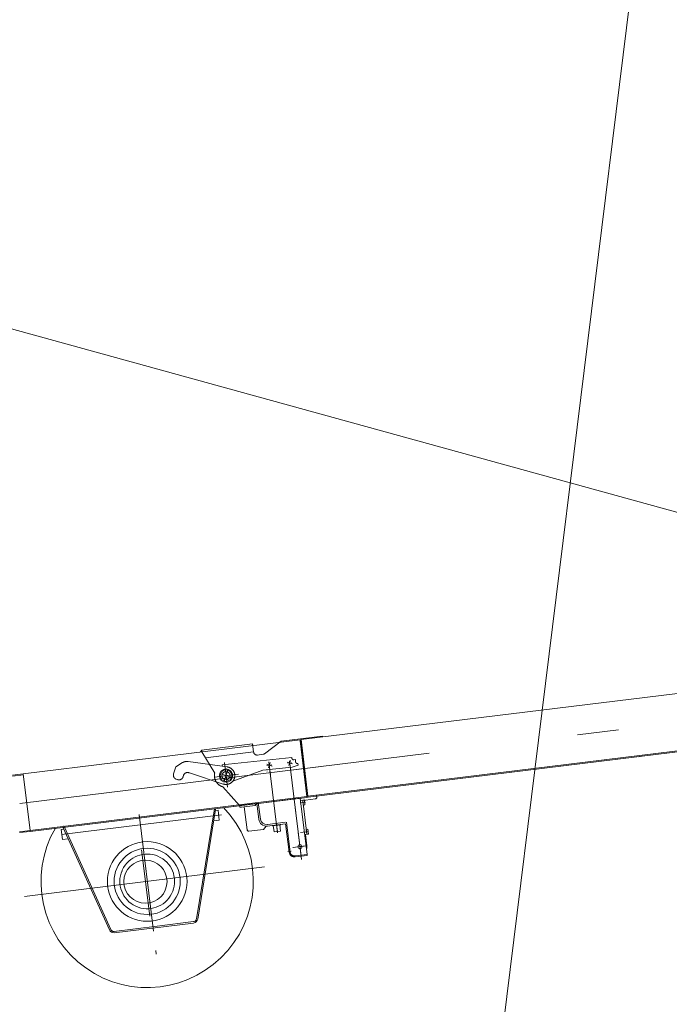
# Model space of a CAD drawing. Extents: x 8365 to 131642, y 1960 to 79602.
# Tile 43 of 121: x 32690 to 36606, y 50328 to 56265. Entities that reach past the tile are written whole.
import ezdxf

# ---------------------------------------------------------------- set-up
doc = ezdxf.new("R2010")
doc.units = 0
doc.header["$LTSCALE"] = 100
doc.header["$MEASUREMENT"] = 0
doc.linetypes.add('CENTER', pattern=[50.5, 30, -9, 2.5, -9])
doc.linetypes.add('HIDDEN', pattern=[12.6, 8.4, -4.2])
doc.layers.add('11', color=7, linetype='Continuous')
doc.layers.add('200', color=7, linetype='Continuous')

# ---------------------------------------------------------------- blocks, each defined once
blk = doc.blocks.new('*G168')
at = {"layer": '11', "color": 7, "linetype": 'Continuous', "lineweight": 9}
for p, q in [((40111.6, 52626.6), (34386, 51923.6)), ((40153.5, 52285.2), (34427.9, 51582.2)), ((34428.6, 51576.2), (40154.3, 52279.2)), ((32711.1, 51718), (34380, 51922.9)), ((33786.4, 51860.1), (34094.2, 51897.9)), ((34094.2, 51897.9), (34095.5, 51887.9)), ((34380, 51922.9), (34421.9, 51581.4)), ((34386.7, 51917.7), (34380.7, 51916.9)), ((34380.7, 51916.9), (34421.9, 51581.4)), ((34386, 51923.6), (34427.9, 51582.2)), ((34427.9, 51582.2), (34386.7, 51917.7)), ((33809.1, 51814.5), (34100.1, 51850.2)), ((36440.8, 51823.3), (36420.9, 51820.8)), ((32711.1, 51718), (32646.5, 51710)), ((32711.9, 51712), (32647.2, 51704.1)), ((32753, 51376.5), (32711.1, 51718)), ((34182.3, 51735.4), (34182.6, 51733.4)), ((34421.9, 51581.4), (32753, 51376.5)), ((34421.9, 51581.4), (32753, 51376.5)), ((32753.8, 51370.6), (34422.7, 51575.5)), ((34015.2, 51525.5), (34117.2, 51538)), ((34117.2, 51538), (34110.1, 51527)), ((34129.1, 51539.4), (34119.2, 51538.2)), ((34119.2, 51538.2), (34130.8, 51443.7)), ((34130.3, 51529.5), (34129.1, 51539.4)), ((34414.8, 51558.9), (34383.1, 51555)), ((34383.1, 51555), (34422.9, 51231.2)), ((34406.1, 51560), (34396.2, 51558.8)), ((34396.2, 51558.8), (34399.8, 51529)), ((34421.2, 51352.8), (34396.5, 51556.6)), ((34409.8, 51530.2), (34406.1, 51560)), ((34421.9, 51581.4), (34427.9, 51582.2)), ((34422.7, 51575.5), (34421.9, 51581.4)), ((34427.9, 51582.2), (34428.6, 51576.2)), ((34479.8, 51588.5), (34480.5, 51582.6)), ((34480.5, 51582.6), (34481.2, 51577.1)), ((33863.6, 51506.9), (33755, 50842.4)), ((33762.8, 50841.1), (33870.9, 51502.1)), ((33863.6, 51506.9), (33870.9, 51502.1)), ((33870.9, 51502.1), (33863.6, 51506.9)), ((33870.9, 51502.1), (33863.6, 51506.9)), ((33869.8, 51495.5), (33886, 51497.5)), ((33886, 51497.5), (33893.4, 51437.7)), ((33886, 51497.5), (33893.4, 51437.7)), ((34016.4, 51515.5), (34015.2, 51525.5)), ((34026.4, 51516.8), (34016.4, 51515.5)), ((34110.1, 51527), (34026.4, 51516.8)), ((34043.9, 51518.9), (34061, 51379.7)), ((34140.7, 51444.9), (34130.3, 51529.5)), ((34399.8, 51529), (34409.8, 51530.2)), ((33893.4, 51437.7), (33859.7, 51433.5)), ((34291.9, 51425.2), (34183.1, 51411.8)), ((34211.5, 51405.2), (34293.1, 51415.3)), ((34314, 51245), (34293.1, 51415.3)), ((34320.1, 51245.8), (34298, 51425.9)), ((32753, 51376.5), (32688.4, 51368.6)), ((32689.1, 51362.6), (32753.8, 51370.6)), ((32753, 51376.5), (32753.8, 51370.6)), ((32956.6, 51383.4), (32940.2, 51381.4)), ((32940.2, 51381.4), (32947.5, 51321.5)), ((32940.2, 51381.4), (32947.5, 51321.5)), ((32952.4, 51392.6), (32959.7, 51395.9)), ((32959.7, 51395.9), (32952.4, 51392.6)), ((32959.7, 51395.9), (32952.4, 51392.6)), ((33231.1, 50776.1), (32952.4, 51392.6)), ((32967.7, 51378.1), (32956.6, 51402.8)), ((32959.7, 51395.9), (33238.5, 50779.2)), ((33238.5, 50779.2), (32959.7, 51395.9)), ((34072.1, 51371), (34159.7, 51381.8)), ((34159.7, 51381.8), (34175.2, 51401.7)), ((34184.3, 51401.9), (34211.5, 51405.2)), ((34213.9, 51404.2), (34263.2, 51410.2)), ((34218.7, 51404.8), (34223.3, 51367.2)), ((34223.3, 51367.2), (34262.9, 51372.1)), ((34262.9, 51372.1), (34258.3, 51409.5)), ((34427.5, 51383.8), (34417.6, 51382.6)), ((34417.6, 51382.6), (34421.3, 51352.8)), ((34431.2, 51354), (34427.5, 51383.8)), ((32947.5, 51321.5), (32982.6, 51325.8)), ((34408.2, 51351.2), (34421.2, 51352.8)), ((34413.2, 51351.9), (34421.6, 51283.9)), ((34421.3, 51352.8), (34431.2, 51354)), ((34350.1, 51222.2), (34422.9, 51231.2)), ((34422.9, 51231.2), (34350.2, 51222.3)), ((34423.6, 51225.2), (34350.8, 51216.3)), ((34422.9, 51231.2), (34423.6, 51225.2)), ((33301, 51020.1), (33301.8, 51020.4)), ((33301.5, 51018.6), (33301, 51020.1)), ((33302.4, 51018.7), (33301.5, 51018.6)), ((33305.4, 51007.5), (33304.8, 51009)), ((33306.3, 51007.6), (33305.4, 51007.5)), ((33518.9, 50799.1), (33737.6, 50826)), ((33256.6, 50766.9), (33518.9, 50799.1)), ((33738.6, 50817.8), (33260.3, 50759.1))]:
    blk.add_line(p, q, dxfattribs=at)
at = {"layer": '11', "color": 7, "linetype": 'CENTER', "lineweight": 9}
for p, q in [((40171.3, 52457.6), (34343.4, 51742.1)), ((33942.3, 51637.3), (33924.2, 51785.1)), ((34179.3, 51774.8), (34211.1, 51764.3)), ((34180.5, 51768), (34210.2, 51771.6)), ((34189.6, 51753.9), (34200.2, 51786.2)), ((34202.4, 51706.7), (34192.1, 51790.2)), ((34302.3, 51787.6), (34333.7, 51777.3)), ((34305.7, 51780.9), (34330.6, 51783.9)), ((34313, 51766.7), (34323.1, 51797.6)), ((34316.6, 51794.8), (34358.7, 51448.3)), ((34405.3, 51749.7), (32690.5, 51539.1)), ((33863.8, 51697.8), (34009.5, 51715.7)), ((33897.2, 51718.4), (33968.3, 51695.1)), ((33899.1, 51702.1), (33968.6, 51710.7)), ((33921.4, 51710.5), (33950.5, 51701)), ((33922.4, 51671.6), (33945.5, 51741.8)), ((33929.6, 51741.1), (33938.1, 51671.7)), ((33929.8, 51693.9), (33937.1, 51716.4)), ((34244.1, 51361.2), (34198.7, 51737.3)), ((34199.4, 51731), (34202.1, 51709.1)), ((34199.4, 51731), (34202.1, 51709.1)), ((34384.4, 51236.5), (34340.6, 51597.4)), ((34412.4, 51545.7), (34380.5, 51541.7)), ((32941.8, 51351.2), (33906.6, 51469.7)), ((33409.2, 51471.2), (33495.5, 50768.4)), ((34237.8, 51413.4), (34243.1, 51369.6)), ((34388.9, 51200.3), (34368.6, 51366.1)), ((34431.7, 51369.2), (34383.2, 51363.3)), ((33424.3, 51259.9), (33473.5, 50859.7)), ((34306.9, 51248.7), (34326.1, 51251.1)), ((34421.5, 51283.9), (34337.1, 51273.5)), ((34338.6, 51273.7), (34413.3, 51282.9)), ((32718.4, 50977.9), (34166.3, 51155.6)), ((33509.7, 50652.2), (33512.5, 50629.5))]:
    blk.add_line(p, q, dxfattribs=at)
at = {"layer": '11', "color": 7, "linetype": 'HIDDEN', "lineweight": 9}
for p, q in [((34094.2, 51897.9), (33786.4, 51860.1)), ((34100.3, 51848.2), (34094.2, 51897.9)), ((34266.2, 51913.9), (34166.6, 51838.9)), ((34514.5, 51944.4), (34266.2, 51913.9)), ((34515.2, 51939.5), (34514.5, 51944.4)), ((33786.4, 51860.1), (33787.7, 51850.1)), ((33787.7, 51850.1), (33865.4, 51720.9)), ((34132.6, 51832), (34122.6, 51830.8)), ((34157, 51835.1), (34132.6, 51832)), ((33671.6, 51784.8), (33631.4, 51759.9)), ((33941, 51758.9), (33704.8, 51791.8)), ((33911, 51772.4), (34330.6, 51815.6)), ((33911.9, 51763), (33911, 51772.4)), ((34330.6, 51815.6), (34331.2, 51810.7)), ((34368.3, 51770.2), (34332.9, 51756.8)), ((34342.1, 51802), (34351.9, 51802.8)), ((34351.9, 51802.8), (34353.4, 51788.6)), ((34364.2, 51779.7), (34366.3, 51780)), ((34366.3, 51780), (34368.3, 51770.2)), ((33631.4, 51759.9), (33617.4, 51717.1)), ((33709.2, 51724.3), (33714, 51722.8)), ((33714, 51722.8), (33917.3, 51656)), ((33923.9, 51761.3), (33911.9, 51763)), ((33941.1, 51758.9), (33923.9, 51761.3)), ((34155.2, 51738.5), (33975.4, 51673.5)), ((34332.9, 51756.8), (34155.2, 51738.5)), ((34459.2, 51756.3), (34506.7, 51762.1)), ((33633.4, 51685.6), (33642.9, 51682.4)), ((33674.4, 51698.4), (33677.7, 51708.4)), ((33914.9, 51639), (34015.2, 51525.5)), ((34015.2, 51525.5), (34129.1, 51539.4)), ((34129.1, 51539.4), (34042.7, 51528.8)), ((34381.2, 51570.4), (34129.1, 51539.4)), ((34422.9, 51231.2), (34381.2, 51570.4)), ((34383.3, 51555), (34472.5, 51566)), ((34423, 51231.2), (34383.3, 51555)), ((33980.6, 51523.9), (33978, 51526.9)), ((34186.6, 51412.3), (34199, 51413.8)), ((34186.7, 51412.3), (34199.1, 51413.8)), ((34183.2, 51411.8), (34186.6, 51412.3)), ((34350.1, 51222.2), (34422.9, 51231.2)), ((34350.2, 51222.3), (34423, 51231.2))]:
    blk.add_line(p, q, dxfattribs=at)
blk.add_lwpolyline([(34331.2, 51810.7), (34331.5, 51809.3), (34332, 51807.8), (34332.7, 51806.4), (34333.6, 51805.1), (34334.8, 51804), (34336.2, 51803.1), (34337.6, 51802.4), (34339.1, 51802), (34340.6, 51801.9), (34342.1, 51802)], dxfattribs=at)
at = {"layer": '11', "color": 7, "linetype": 'Continuous', "lineweight": 9}
for points in [[(33737.6, 50826), (33740, 50826.4), (33742.5, 50827.1), (33744.8, 50828.2), (33747, 50829.6), (33749.1, 50831.3), (33750.9, 50833.2), (33752.4, 50835.3), (33753.6, 50837.6), (33754.4, 50840), (33755, 50842.4)], [(33259.3, 50767), (33256.9, 50766.9), (33254.3, 50767.1), (33251.8, 50767.6), (33249.3, 50768.5), (33246.9, 50769.7), (33244.7, 50771.2), (33242.7, 50773), (33241, 50774.9), (33239.6, 50777), (33238.5, 50779.2)]]:
    blk.add_lwpolyline(points, dxfattribs=at)
for centre, radius in [((33933.8, 51706.4), 40.1), ((33933.8, 51706.4), 35), ((33933.8, 51706.4), 25), ((33458.6, 51068.7), 240), ((33458.6, 51068.7), 199.5), ((34379.3, 51278.7), 12.5), ((34379.3, 51278.7), 12.5), ((33448, 51067.4), 130)]:
    blk.add_circle(centre, radius, dxfattribs=at)
at = {"layer": '11', "color": 7, "linetype": 'HIDDEN', "lineweight": 9}
for centre, radius, start, end in [((34120.2, 51850.7), 20, -173, -82.99127), ((34154.6, 51854.9), 20, -83, -53.01996), ((33697.9, 51742.2), 50, 82.08446, 121.77852), ((34363.3, 51789.7), 10, -174.11047, -85.13373), ((33641.1, 51709.3), 25, 161.84514, -108.15338), ((33701.4, 51700.6), 25, 71.84518, 161.81262), ((33933.8, 51706.4), 70, 168.01125, -105.70642), ((33933.8, 51706.4), 53, -108.16312, 82.27127), ((33933.8, 51706.4), 53, -38.38724, 82.08081), ((33650.7, 51706.2), 25, -108.15593, -18.17157), ((34471.2, 51575.9), 10, -83, 6.96503), ((34070.9, 51380.9), 10, -173, -83.02621), ((34346.8, 51249), 27, -173, -83.00323), ((34346.9, 51249.1), 27, -173, -82.9903)]:
    blk.add_arc(centre, radius, start, end, dxfattribs=at)
at = {"layer": '11', "color": 7, "linetype": 'Continuous', "lineweight": 9}
for centre, radius, start, end in [((34471.2, 51575.9), 10, -83, 6.99127), ((33458.6, 51068.7), 639.9, 149.95543, 44.02722), ((34178.4, 51449.6), 48, -173, -83.00546), ((34178.4, 51449.5), 38, -173, -83.00461), ((34070.9, 51380.9), 10, -173, -83.02621), ((34346.8, 51249), 33, -173, -82.99469), ((34346.8, 51249), 27, -173, -82.99677), ((34346.9, 51249.1), 27, -173, -82.99353), ((34379.3, 51278.7), 42.5, -20.8812, 6.9603), ((33458.6, 51068.7), 165, 157.03235, 149.4653), ((33458.6, 51068.7), 165, 146.29433, 158.92097), ((33735.2, 50845.6), 28, -83, -9.2879), ((33256.8, 50787.1), 28, -156.80786, -82.99957)]:
    blk.add_arc(centre, radius, start, end, dxfattribs=at)
at = {"layer": '200', "color": 7, "linetype": 'Continuous', "lineweight": 9}
for p, q in [((33786.6, 51858.6), (33779.2, 51849.1)), ((33779.2, 51849.1), (33787.7, 51850.1)), ((33779.8, 51849.9), (33780.6, 51849.3)), ((33782.3, 51849.5), (33780.6, 51850.8)), ((33781.3, 51851.8), (33784, 51849.7)), ((33785.7, 51849.9), (33782.1, 51852.7)), ((33782.8, 51853.7), (33787.4, 51850.1)), ((33787.5, 51851.6), (33783.5, 51854.6)), ((33784.3, 51855.6), (33787.3, 51853.2)), ((33787.1, 51854.9), (33785, 51856.5)), ((33785.8, 51857.5), (33786.9, 51856.6)), ((33787.7, 51850.1), (33786.6, 51858.6)), ((33786.7, 51858.3), (33786.6, 51858.4))]:
    blk.add_line(p, q, dxfattribs=at)

msp = doc.modelspace()

# ---------------------------------------------------------------- linework, layer by layer
at = {"layer": '11', "color": 7, "linetype": 'Continuous', "lineweight": 9}
for p, q in [((34416.00848, 40574.61304), (36512.55232, 57543.61767)), ((39840.13004, 52416.97694), (30860.20416, 54890))]:
    msp.add_line(p, q, dxfattribs=at)

# ---------------------------------------------------------------- block references
at = {"color": 7, "linetype": 'Continuous', "lineweight": 9}
msp.add_blockref('*G168', (0, 0), dxfattribs=at)

doc.saveas('drawing.dxf')
